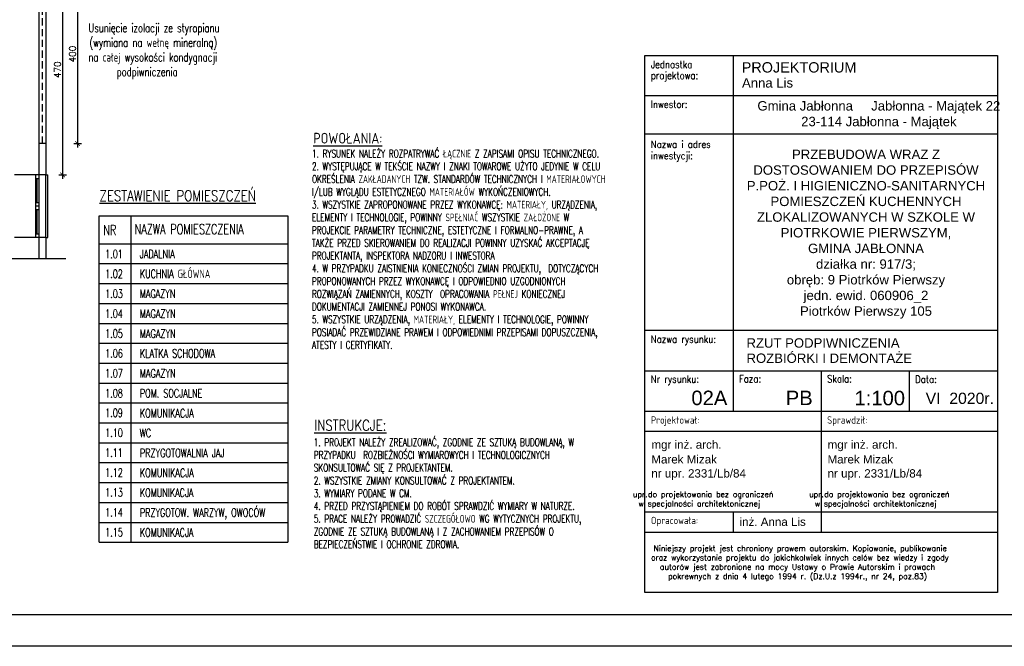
# Model space of a CAD drawing. Header units: millimetres. Extents: x 31969 to 285678, y -69766 to -1123.
# Tile 71 of 161: x 141755 to 143957, y -15458 to -14058. Entities that reach past the tile are written whole.
import ezdxf
from ezdxf.lldxf.tags import DXFTag

# ---------------------------------------------------------------- set-up
doc = ezdxf.new("R2010")
doc.units = ezdxf.units.MM
doc.linetypes.add('ACAD_ISO02W100', pattern=[15, 12, -3])
doc.linetypes.add('KRE_16_8', pattern=[24, 16, -8])
for name, color, linetype in [('a-izolacja 1', 3, 'Continuous'), ('a-opis 1', 3, 'Continuous'), ('a-opis 2', 1, 'Continuous'), ('a-opis 3', 15, 'Continuous'), ('a-ramka', 7, 'Continuous'), ('a-stolarka okienna', 3, 'Continuous'), ('a-szkło', 4, 'Continuous'), ('a-wyburzenia i rozbiórki', 152, 'KRE_16_8'), ('a-wymiary', 11, 'Continuous'), ('a-ściany istniejące murowane', 6, 'Continuous')]:
    doc.layers.add(name, color=color, linetype=linetype)
doc.styles.add('IREK', font='simplex.shx', dxfattribs={"width": 0.8})
doc.styles.add('MAREK', font='simplex.shx')
doc.styles.add('RS01507', font='romans.shx', dxfattribs={"width": 0.7, "height": 0.15})
doc.styles.add('TABELA2', font='arial.ttf', dxfattribs={"height": 10})
tags = doc.linetypes.add('DASHED', pattern=[0.75, 0.5, -0.25]).pattern_tags.tags
tags[6:7] = [DXFTag(74, 4), DXFTag(75, 0), DXFTag(340, '0'), DXFTag(46, 1.0), DXFTag(50, 0.0), DXFTag(44, 0.0), DXFTag(45, 0.0)]
tags[4:5] = [DXFTag(74, 4), DXFTag(75, 0), DXFTag(340, '0'), DXFTag(46, 1.0), DXFTag(50, 0.0), DXFTag(44, 0.0), DXFTag(45, 0.0)]
doc.dimstyles.new('MAREK', dxfattribs={"dimscale": 0.85, "dimtxt": 17, "dimasz": 12, "dimexe": 10, "dimexo": 0.625, "dimgap": 5, "dimtad": 1, "dimdec": 1, "dimdsep": 46, "dimtxsty": 'MAREK', "dimblk1": 'ARCHTICK', "dimblk2": 'ARCHTICK', "dimsah": 1, "dimcen": 2.5, "dimdle": 10, "dimadec": 0, "dimazin": 0, "dimtfac": 1, "dimtdec": 1, "dimtmove": 1, "dimatfit": 3, "dimldrblk": 'ARCHTICK', "dimfxl": 0, "dimtolj": 1, "dimtzin": 0, "dimarcsym": 0})

# ---------------------------------------------------------------- blocks, each defined once
blk = doc.blocks.new('_ARCHTICK')
at = {"color": 0, "linetype": 'ByBlock', "const_width": 0.15}
blk.add_lwpolyline([(-0.5, -0.5), (0.5, 0.5)], dxfattribs=at)
blk = doc.blocks.new('*D44')
at = {"layer": 'a-wymiary', "color": 0, "lineweight": -2, "ltscale": 100}
for p, q in [((141842.5, -13934.6), (141859.5, -13934.6)), ((141851, -13926.1), (141851, -14413.1)), ((141842.5, -14404.6), (141859.5, -14404.6))]:
    blk.add_line(p, q, dxfattribs=at)
at = {"layer": 'DEFPOINTS', "color": 0, "ltscale": 100}
for p in [(141813.1, -13934.6), (141813.1, -14404.6), (141851, -14404.6)]:
    blk.add_point(p, dxfattribs=at)
at = {"layer": 'a-wymiary', "color": 0, "lineweight": -2, "ltscale": 100, "xscale": 10.2, "yscale": 10.2, "zscale": 10.2}
for p, rotation in [((141851, -13934.6), 90), ((141851, -14404.6), 270)]:
    blk.add_blockref('_ARCHTICK', p, dxfattribs=dict(at, rotation=rotation))
at = {"layer": 'a-wymiary', "color": 0, "ltscale": 100, "insert": (141839.5, -14169.6), "char_height": 14.45, "attachment_point": 5, "rotation": 90, "style": 'MAREK'}
blk.add_mtext('\\A1;470', dxfattribs=at)
blk = doc.blocks.new('*D139')
at = {"layer": 'a-wymiary', "color": 0, "lineweight": -2, "ltscale": 100}
for p, q in [((141876, -13934.6), (141893, -13934.6)), ((141884.5, -13926.1), (141884.5, -14343.1)), ((141876, -14334.6), (141893, -14334.6))]:
    blk.add_line(p, q, dxfattribs=at)
at = {"layer": 'DEFPOINTS', "color": 0, "ltscale": 100}
for p in [(141813.1, -13934.6), (141813.1, -14334.6), (141884.5, -14334.6)]:
    blk.add_point(p, dxfattribs=at)
at = {"layer": 'a-wymiary', "color": 0, "lineweight": -2, "ltscale": 100, "xscale": 10.2, "yscale": 10.2, "zscale": 10.2}
for p, rotation in [((141884.5, -13934.6), 90), ((141884.5, -14334.6), 270)]:
    blk.add_blockref('_ARCHTICK', p, dxfattribs=dict(at, rotation=rotation))
at = {"layer": 'a-wymiary', "color": 0, "ltscale": 100, "insert": (141873.1, -14134.6), "char_height": 14.45, "attachment_point": 5, "rotation": 90, "style": 'MAREK'}
blk.add_mtext('\\A1;400', dxfattribs=at)

msp = doc.modelspace()

# ---------------------------------------------------------------- linework, layer by layer
at = {"layer": 'a-izolacja 1'}
for p, q in [((141798.07, -13919.63), (141798.07, -14404.63)), ((141813.07, -14334.63), (141798.07, -14334.63)), ((141798.07, -14544.63), (141798.07, -14592.13))]:
    msp.add_line(p, q, dxfattribs=at)
at = {"layer": 'a-opis 1', "ltscale": 0.5}
for p, q in [((143350.25, -14137.74), (143350.25, -14932.51)), ((143153.21, -14227.39), (143941.38, -14227.39)), ((143153.21, -14312.49), (143941.38, -14312.49)), ((143744.34, -14312.49), (143941.38, -14312.49)), ((143153.21, -14751.92), (143941.38, -14751.92)), ((143153.21, -14842.22), (143941.38, -14842.22)), ((143547.3, -14842.22), (143547.3, -14932.51)), ((143547.3, -14842.22), (143547.3, -15202.74)), ((143744.34, -14842.22), (143744.34, -14932.51)), ((143153.21, -14932.51), (143941.38, -14932.51)), ((143153.21, -14932.51), (143941.38, -14932.51)), ((143153.21, -14977.65), (143941.38, -14977.65)), ((143153.21, -14977.65), (143941.38, -14977.65)), ((143153.21, -14977.65), (143941.38, -14977.65)), ((143153.21, -14977.65), (143941.38, -14977.65)), ((143153.21, -15157.59), (143941.38, -15157.59)), ((143350.25, -15157.59), (143350.25, -15202.74)), ((143153.21, -15203.38), (143941.38, -15203.38)), ((143153.21, -15203.38), (143941.38, -15203.38))]:
    msp.add_line(p, q, dxfattribs=at)
at = {"layer": 'a-opis 2'}
for p, q in [((141932.95, -14558.52), (142354.44, -14558.52)), ((141932.95, -14602.99), (142354.44, -14602.99)), ((141932.95, -14647.46), (142354.44, -14647.46)), ((141932.95, -14691.93), (142354.44, -14691.93)), ((141932.95, -14691.93), (142354.44, -14691.93)), ((141932.95, -14736.4), (142354.44, -14736.4)), ((141932.95, -14736.4), (142354.44, -14736.4)), ((141932.95, -14736.4), (142354.44, -14736.4)), ((141932.95, -14780.88), (142354.44, -14780.88)), ((141932.95, -14825.35), (142354.44, -14825.35)), ((141932.95, -14869.82), (142354.44, -14869.82)), ((141932.95, -14914.29), (142354.44, -14914.29)), ((141932.95, -14958.76), (142354.44, -14958.76)), ((141932.95, -15003.24), (142354.44, -15003.24)), ((141932.95, -15047.71), (142354.44, -15047.71)), ((141932.95, -15092.18), (142354.44, -15092.18)), ((141932.95, -15136.65), (142354.44, -15136.65)), ((141932.95, -15181.13), (142354.44, -15181.13))]:
    msp.add_line(p, q, dxfattribs=at)
at = {"layer": 'a-opis 2', "ltscale": 2}
msp.add_lwpolyline([(143153.21, -14137.74), (143941.38, -14137.74), (143941.38, -15338.17), (143153.21, -15338.17)], close=True, dxfattribs=at)
msp.add_lwpolyline([(143153.21, -14137.74), (143941.38, -14137.74), (143941.38, -15338.17), (143153.21, -15338.17)], close=True, dxfattribs=at)
at = {"layer": 'a-opis 3', "ltscale": 40}
for p, q in [((141932.95, -14496.08), (142354.44, -14496.08)), ((141932.95, -15225.6), (141932.95, -14496.08)), ((142003.34, -14496.08), (142003.34, -14549.54)), ((142354.44, -14496.08), (142354.44, -14549.54)), ((142003.34, -14549.54), (142003.34, -15225.6)), ((142354.44, -14549.54), (142354.44, -15225.6)), ((141932.95, -14558.52), (142354.44, -14558.52)), ((141932.95, -15225.6), (142354.44, -15225.6))]:
    msp.add_line(p, q, dxfattribs=at)
at = {"layer": 'a-ramka', "ltscale": 0.5}
for points in [[(144061.38, -15458.17), (139861.38, -15458.17), (139861.38, -12488.17), (144061.38, -12488.17)], [(140111.38, -12558.17), (143991.38, -12558.17), (143991.38, -15388.17), (140111.38, -15388.17)]]:
    msp.add_lwpolyline(points, close=True, dxfattribs=at)
at = {"layer": 'a-stolarka okienna'}
for p, q in [((141790.07, -14404.63), (141790.07, -14544.4)), ((141790.07, -14412.4), (141798.07, -14412.4)), ((141798.07, -14404.63), (141798.07, -14544.63)), ((141798.07, -14466.85), (141790.07, -14466.85)), ((141798.07, -14474.74), (141790.07, -14474.74)), ((141798.07, -14482.51), (141790.07, -14482.51)), ((141790.07, -14536.4), (141798.07, -14536.4))]:
    msp.add_line(p, q, dxfattribs=at)
at = {"layer": 'a-stolarka okienna', "ltscale": 40}
for p, q in [((141813.07, -14404.63), (141818.07, -14404.63)), ((141818.07, -14544.63), (141818.07, -14404.63)), ((141813.07, -14544.63), (141818.07, -14544.63))]:
    msp.add_line(p, q, dxfattribs=at)
at = {"layer": 'a-stolarka okienna', "linetype": 'DASHED', "lineweight": 25, "ltscale": 20}
msp.add_line((141813.07, -14544.63), (141813.07, -14404.63), dxfattribs=at)
at = {"layer": 'a-szkło', "ltscale": 2}
for p, q in [((141794.07, -14466.85), (141794.07, -14412.4)), ((141794.07, -14536.4), (141794.07, -14482.51))]:
    msp.add_line(p, q, dxfattribs=at)
at = {"layer": 'a-wyburzenia i rozbiórki'}
msp.add_line((141805.57, -14334.63), (141805.57, -13919.63), dxfattribs=at)
at = {"layer": 'a-ściany istniejące murowane'}
for p, q in [((141813.07, -13934.63), (141813.07, -14404.63)), ((141813.07, -14404.63), (141743.07, -14404.63)), ((141813.07, -14544.63), (141743.07, -14544.63)), ((141813.07, -14544.63), (141813.07, -14592.13)), ((141858.07, -14592.13), (140788.07, -14592.13))]:
    msp.add_line(p, q, dxfattribs=at)

# ---------------------------------------------------------------- texts
at = {"layer": 'a-opis 1', "ltscale": 0.5, "style": 'IREK', "width": 0.85}
for s, height, p in [('Jednostka ', 16.33, (143166.42, -14165.87)), ('projektowa:', 16.3296, (143166.42, -14190.41)), ('Inwestor:', 16.33, (143166.42, -14254.81)), ('Nazwa i adres', 16.3296, (143166.42, -14344.45)), ('inwestycji:', 16.3296, (143166.42, -14369.7)), ('Nazwa rysunku:', 16.3296, (143166.42, -14780)), ('Nr rysunku:', 16.3296, (143166.42, -14868.99)), ('Faza:', 16.33, (143363.46, -14868.59)), ('Skala:', 16.33, (143560.5, -14868.59)), ('Data:', 16.33, (143757.55, -14869.64)), ('Projektował:', 16.3296, (143166.42, -14960.58)), ('Sprawdził:', 16.33, (143560.5, -14960.58)), ('Opracowała:', 16.3296, (143166.42, -15185.01))]:
    msp.add_text(s, height=height, dxfattribs=at).set_placement(p)
at = {"layer": 'a-opis 1', "ltscale": 0.5, "style": 'TABELA2'}
for s, height, p in [('PROJEKTORIUM', 23.1094, (143369.49, -14175.81)), ('Anna Lis', 21.009, (143370.23, -14209.44)), ('RZUT PODPIWNICZENIA ', 21.0086, (143380.29, -14790.75)), ('ROZBIÓRKI I DEMONTAŻE', 21.0086, (143380.29, -14824.79)), ('02A', 32.332, (143257.03, -14919.16)), ('PB', 32.332, (143468.05, -14919.16)), ('1:100', 32.332, (143621.73, -14919.52)), ('VI  2020r.', 25.21, (143780.95, -14916.54)), ('mgr inż. arch.', 18.5296, (143167.6, -15016.57)), ('mgr inż. arch.', 18.5296, (143561.69, -15016.57)), ('Marek Mizak', 18.5296, (143167.44, -15049.54)), ('Marek Mizak', 18.5296, (143561.52, -15049.54)), ('nr upr. 2331/Lb/84', 18.5296, (143167.44, -15080.97)), ('nr upr. 2331/Lb/84', 18.5296, (143561.52, -15080.97)), ('inż. Anna Lis', 18.5296, (143364.65, -15189.15))]:
    msp.add_text(s, height=height, dxfattribs=at).set_placement(p)
at = {"layer": 'a-opis 1', "ltscale": 40, "style": 'RS01507', "width": 0.7}
for s, height, p in [('NR', 22.576, (141941.97, -14539.16)), ('NAZWA POMIESZCZENIA', 22.5756, (142012, -14537.28)), ('1.01', 18.813, (141946.08, -14590.67)), ('JADALNIA', 18.813, (142023.52, -14590.67)), ('1.02', 18.813, (141946.08, -14635.15)), ('KUCHNIA GŁÓWNA', 18.813, (142023.52, -14635.15)), ('1.03', 18.813, (141946.08, -14679.62)), ('MAGAZYN', 18.813, (142023.55, -14679.62)), ('1.04', 18.813, (141946.08, -14724.09)), ('MAGAZYN', 18.913, (142023.63, -14724.26)), ('1.05', 18.813, (141946.08, -14768.56)), ('MAGAZYN', 18.913, (142023.63, -14768.73)), ('1.06', 18.813, (141946.08, -14813.03)), ('KLATKA SCHODOWA', 18.9125, (142023.63, -14813.21)), ('1.07', 18.813, (141946.08, -14857.51)), ('MAGAZYN', 18.913, (142023.63, -14857.68)), ('1.08', 18.813, (141946.08, -14901.98)), ('POM. SOCJALNE', 18.813, (142023.55, -14901.98)), ('1.09', 18.813, (141946.08, -14945.82)), ('KOMUNIKACJA', 18.9125, (142023.63, -14946.62)), ('1.10', 18.813, (141946.08, -14990.3)), ('WC', 18.813, (142023.55, -14990.92)), ('1.11', 18.813, (141946.08, -15034.77)), ('PRZYGOTOWALNIA JAJ', 18.9125, (142023.63, -15035.57)), ('1.12', 18.813, (141946.08, -15079.24)), ('KOMUNIKACJA', 18.9125, (142023.63, -15080.04)), ('1.13', 18.813, (141946.08, -15123.71)), ('KOMUNIKACJA', 18.813, (142023.55, -15124.34)), ('PRZYGOTOW. WARZYW, OWOCÓW', 18.813, (142023.55, -15168.81)), ('1.14', 18.813, (141946.08, -15168.19)), ('1.15', 18.813, (141946.08, -15212.66)), ('KOMUNIKACJA', 18.813, (142023.55, -15213.28))]:
    msp.add_text(s, height=height, dxfattribs=at).set_placement(p)
at = {"layer": 'a-opis 1', "ltscale": 0.5}
for s, insert, char_height, width, attachment_point, style in [('{\\fArial|b0|i0|c238|p34;Gmina Jabłonna     Jabłonna - Majątek 22^I\\P23-114 Jabłonna - Majątek}', (143676.27, -14270.96, -76410), 21.0086, 666.0385, 5, 'TABELA2'), ('{\\fArial|b0|i0|c238|p34;\\PPRZEBUDOWA WRAZ Z DOSTOSOWANIEM DO PRZEPISÓW P.POŻ. I HIGIENICZNO-SANITARNYCH POMIESZCZEŃ KUCHENNYCH ZLOKALIZOWANYCH W SZKOLE W PIOTRKOWIE PIERWSZYM, \\PGMINA JABŁONNA\\Pdziałka nr: 917/3; \\Pobręb: 9 Piotrków Pierwszy \\Pjedn. ewid. 060906_2\\PPiotrków Pierwszy 105}', (143647.46, -14519.49, 76410), 21.00857, 583.3186, 5, 'TABELA2'), ('{\\W8.9058;  \\W1; }upr.{\\W0.105263; }do projektowania bez ograniczeń \\P{\\W6.7618;   }w specjalności architektonicznej', (142965.06, -15112.25), 12.5, 764.7867, 1, 'MAREK'), ('{\\W8.9058;  \\W1; }upr.{\\W0.105263; }do projektowania bez ograniczeń \\P{\\W6.7618;   }w specjalności architektonicznej', (143359.14, -15112.25), 12.5, 764.7867, 1, 'MAREK'), ('{\\W1.04846; }Niniejszy projekt jest chroniony prawem autorskim. Kopiowanie, publikowanie \\P{\\W0.31162; }oraz wykorzystanie projektu do jakichkolwiek innych celów bez wiedzy i zgody \\P{\\W2.68004; }autorów jest zabronione na mocy Ustawy o Prawie Autorskim i prawach \\P{\\W4.83793; }pokrewnych z dnia 4 lutego 1994 r. (Dz.U.z 1994r., nr 24, poz.83)', (143163.57, -15232.84), 12.5, 764.7867, 1, 'MAREK')]:
    msp.add_mtext(s, dxfattribs=dict(at, insert=insert, char_height=char_height, width=width, attachment_point=attachment_point, style=style))
at = {"layer": 'a-opis 1', "ltscale": 40, "char_height": 17.10272, "attachment_point": 1, "style": 'RS01507'}
for s, insert, width in [('1. RYSUNEK NALEŻY ROZPATRYWAĆ ŁĄCZNIE Z ZAPISAMI OPISU TECHNICZNEGO.\\P2. WYSTĘPUJĄCE W TEKŚCIE NAZWY I ZNAKI TOWAROWE UŻYTO JEDYNIE W CELU OKREŚLENIA ZAKŁADANYCH TZW. STANDARDÓW TECHNICZNYCH I MATERIAŁOWYCH I/LUB WYGLĄDU ESTETYCZNEGO MATERIAŁÓW WYKOŃCZENIOWYCH.\\P3. WSZYSTKIE ZAPROPONOWANE PRZEZ WYKONAWCĘ: MATERIAŁY, URZĄDZENIA, ELEMENTY I TECHNOLOGIE, POWINNY SPEŁNIAĆ WSZYSTKIE ZAŁOŻONE W PROJEKCIE PARAMETRY TECHNICZNE, ESTETYCZNE I FORMALNO-PRAWNE, A TAKŻE PRZED SKIEROWANIEM DO REALIZACJI POWINNY UZYSKAĆ AKCEPTACJĘ PROJEKTANTA, INSPEKTORA NADZORU I INWESTORA\\P4. W PRZYPADKU ZAISTNIENIA KONIECZNOŚCI ZMIAN PROJEKTU,  DOTYCZĄCYCH PROPONOWANYCH PRZEZ WYKONAWCĘ I ODPOWIEDNIO UZGODNIONYCH ROZWIĄZAŃ ZAMIENNYCH, KOSZTY  OPRACOWANIA PEŁNEJ KONIECZNEJ DOKUMENTACJI ZAMIENNEJ PONOSI WYKONAWCA.\\P5. WSZYSTKIE URZĄDZENIA, MATERIAŁY, ELEMENTY I TECHNOLOGIE, POWINNY POSIADAĆ PRZEWIDZIANE PRAWEM I ODPOWIEDNIMI PRZEPISAMI DOPUSZCZENIA, ATESTY I CERTYFIKATY.', (142408.57, -14348.53), 715.1152), ('1. PROJEKT NALEŻY ZREALIZOWAĆ, ZGODNIE ZE SZTUKĄ BUDOWLANĄ, W PRZYPADKU  ROZBIEŻNOŚCI WYMIAROWYCH I TECHNOLOGICZNYCH SKONSULTOWAĆ SIĘ Z PROJEKTANTEM. \\P2. WSZYSTKIE ZMIANY KONSULTOWAĆ Z PROJEKTANTEM.\\P3. WYMIARY PODANE W CM.\\P4. PRZED PRZYSTĄPIENIEM DO ROBÓT SPRAWDZIĆ WYMIARY W NATURZE.\\P5. PRACE NALEŻY PROWADZIĆ SZCZEGÓŁOWO WG WYTYCZNYCH PROJEKTU, ZGODNIE ZE SZTUKĄ BUDOWLANĄ I Z ZACHOWANIEM PRZEPISÓW O BEZPIECZEŃSTWIE I OCHRONIE ZDROWIA.\\P{\\C14;   }', (142412.63, -14993.65), 663.0917)]:
    msp.add_mtext(s, dxfattribs=dict(at, insert=insert, width=width))
at = {"layer": 'a-opis 2', "ltscale": 40, "insert": (141898.2, -14190.53), "char_height": 19.613, "attachment_point": 7, "style": 'RS01507'}
msp.add_mtext_dynamic_manual_height_columns('{\\W0.788378; }Usunięcie izolacji ze styropianu \\P{\\W0.955045; }(wymiana na wełnę mineralną) \\P{\\W0.771712; }na całej wysokości kondygnacji \\P{\\W5.47171; }podpiwniczenia', width=361.077, gutter_width=12.5, heights=[0], dxfattribs=at)
at = {"layer": 'a-opis 2', "linetype": 'ACAD_ISO02W100', "ltscale": 0.5, "char_height": 24.007, "attachment_point": 1, "style": 'IREK'}
for s, insert, width in [('{\\LPOWOŁANIA:}', (142411.49, -14310.56), 295.3757), ('{\\LZESTAWIENIE POMIESZCZEŃ}', (141933.42, -14439.24), 463.1317), ('{\\LINSTRUKCJE:}', (142413.77, -14952.17), 295.3757)]:
    msp.add_mtext(s, dxfattribs=dict(at, insert=insert, width=width))

# ---------------------------------------------------------------- dimensions: what is measured, and where the dimension line sits
at = {"layer": 'a-wymiary', "ltscale": 100}
for base, p2, picture, middle in [((141851.02, -14404.63), (141813.07, -14404.63), '*D44', (141839.54, -14169.63)), ((141884.53, -14334.63), (141813.07, -14334.63), '*D139', (141873.05, -14134.63))]:
    dim = msp.add_linear_dim(base=base, p1=(141813.07, -13934.63), p2=p2, angle=90, dimstyle='MAREK', dxfattribs=at)
    dim.commit()
    dim.dimension.update_dxf_attribs({"geometry": picture, "text_midpoint": middle})

doc.saveas('drawing.dxf')
